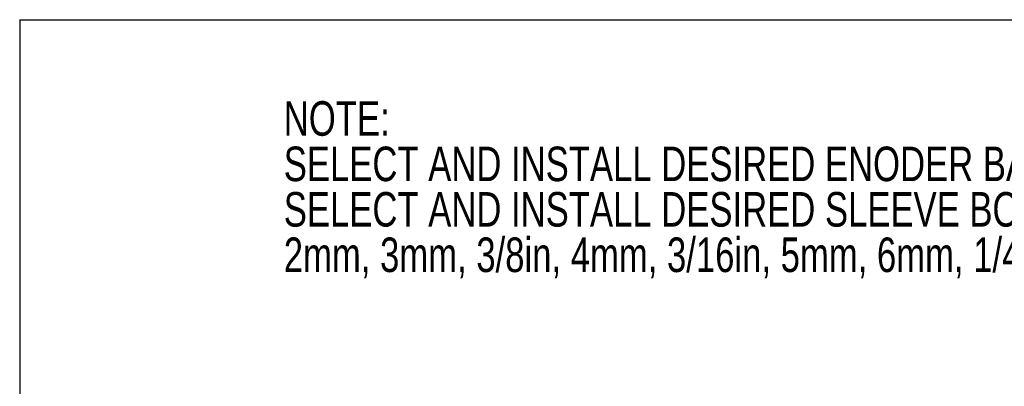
# Model space of a CAD drawing. Header units: inches. Extents: x 0 to 11, y 0 to 8.5.
# Tile 15 of 23: x 0 to 3.6, y 7.2 to 8.5. Entities that reach past the tile are written whole.
import ezdxf

# ---------------------------------------------------------------- set-up
doc = ezdxf.new("R2010")
doc.units = ezdxf.units.IN
doc.header["$MEASUREMENT"] = 0
doc.linetypes.add('CENTERX2', pattern=[0.8, 0.5, -0.1, 0.1, -0.1])
doc.layers.add('TEXT', color=140, linetype='Continuous', lineweight=25)
doc.styles.add('SLDTEXTSTYLE0', font='TXT', dxfattribs={"width": 0.75})

# ---------------------------------------------------------------- blocks, each defined once
blk = doc.blocks.new('SW_NOTE_0_2')
at = {"layer": 'TEXT', "color": 0, "linetype": 'CENTERX2', "lineweight": 18, "char_height": 0.125, "attachment_point": 1, "style": 'SLDTEXTSTYLE0'}
for s, insert in [('NOTE:', (0, 0.1611)), ('SELECT AND INSTALL DESIRED ENODER BASE', (0, -0.0032)), ('SELECT AND INSTALL DESIRED SLEEVE BORE INSERT', (0, -0.1676)), ('2mm, 3mm, 3/8in, 4mm, 3/16in, 5mm, 6mm, 1/4in, 8mm', (0, -0.332))]:
    blk.add_mtext(s, dxfattribs=dict(at, insert=insert))

msp = doc.modelspace()

# ---------------------------------------------------------------- linework, layer by layer
at = {"color": 7, "linetype": 'Continuous'}
for q in [(0.0001, 0.0001), (11.0001, 8.5001)]:
    msp.add_line((0.0001, 8.5001), q, dxfattribs=at)

# ---------------------------------------------------------------- block references
at = {"layer": 'TEXT', "linetype": 'CENTERX2', "lineweight": 18}
msp.add_blockref('SW_NOTE_0_2', (0.9554, 8.0442), dxfattribs=at)

doc.saveas('drawing.dxf')
